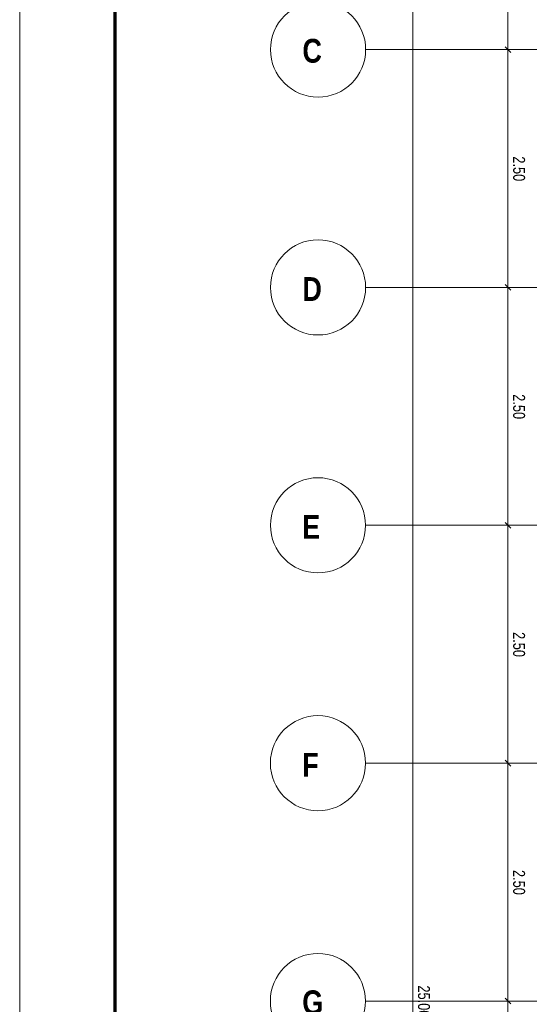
# Model space of a CAD drawing. Extents: x 229 to 926, y 37 to 878.
# Tile 60 of 194: x 229 to 336, y 415 to 622. Entities that reach past the tile are written whole.
import ezdxf
from ezdxf.lldxf.tags import DXFTag

# ---------------------------------------------------------------- set-up
doc = ezdxf.new("R2010")
doc.units = 0
doc.layers.get('0').update_dxf_attribs({"lineweight": 13})
for name, color, linetype, lineweight in [('Axen', 7, 'Continuous', 25), ('Axen-A03ENJ5PI0', 7, 'Continuous', 25), ('Maßlinien', 7, 'Continuous', 25), ('Maßlinien-A03ENJ5WI0', 7, 'Continuous', 25), ('X_BI_Geometrie', 7, 'Continuous', 13)]:
    doc.layers.add(name, color=color, linetype=linetype, lineweight=lineweight)
doc.styles.get("Standard").update_dxf_attribs({"font": 'arial.ttf'})
tags = doc.linetypes.add('ALL_S25', pattern=[0.001, 0, -0.001]).pattern_tags.tags
tags[6:7] = [DXFTag(74, 4), DXFTag(75, 0), DXFTag(340, '0'), DXFTag(46, 1.0), DXFTag(50, 0.0), DXFTag(44, 0.0), DXFTag(45, 0.0)]
tags[4:5] = [DXFTag(74, 4), DXFTag(75, 0), DXFTag(340, '0'), DXFTag(46, 1.0), DXFTag(50, 0.0), DXFTag(44, 0.0), DXFTag(45, 0.0)]
tags = doc.linetypes.add('ALL_S25-A03ENJ5XI0', pattern=[0.001, 0, -0.001]).pattern_tags.tags
tags[6:7] = [DXFTag(74, 4), DXFTag(75, 0), DXFTag(340, '0'), DXFTag(46, 1.0), DXFTag(50, 0.0), DXFTag(44, 0.0), DXFTag(45, 0.0)]
tags[4:5] = [DXFTag(74, 4), DXFTag(75, 0), DXFTag(340, '0'), DXFTag(46, 1.0), DXFTag(50, 0.0), DXFTag(44, 0.0), DXFTag(45, 0.0)]

# ---------------------------------------------------------------- blocks, each defined once
blk = doc.blocks.new('Blockreferenz-A03ENJ5HI0', base_point=(228.98, 36.58))
at = {"color": 0, "linetype": 'ByBlock', "lineweight": -2, "ltscale": 0.13}
blk.add_line((228.98, 36.58), (228.98, 876.58), dxfattribs=at)
at = {"color": 0, "linetype": 'ByBlock', "lineweight": 70, "ltscale": 0.7}
blk.add_line((248.98, 872.58), (248.98, 41.58), dxfattribs=at)
blk = doc.blocks.new('Referenz-A03ENJ5LI0', base_point=(255.73, 65.7))
at = {"layer": 'Axen', "color": 0, "linetype": 'ALL_S25', "lineweight": -2, "ltscale": 0.13}
for p, q in [((735.55, 615.35), (301.71, 615.35)), ((735.55, 615.35), (301.71, 615.35)), ((735.55, 565.35), (301.7, 565.35)), ((735.55, 515.35), (301.69, 515.35)), ((735.55, 465.35), (301.68, 465.35)), ((735.55, 415.35), (301.67, 415.35))]:
    blk.add_line(p, q, dxfattribs=at)
at = {"layer": 'Axen', "color": 0, "lineweight": -2}
for centre in [(291.71, 615.35), (291.7, 565.35), (291.69, 515.35), (291.68, 465.35), (291.67, 415.35)]:
    blk.add_circle(centre, 10, dxfattribs=at)
at = {"layer": 'Maßlinien', "color": 0, "lineweight": -2}
for p, q in [((311.63, 165.35), (311.63, 665.35)), ((331.63, 615.35), (331.63, 665.35)), ((331.63, 615.35), (330.63, 615.35)), ((332.23, 614.75), (331.03, 615.95)), ((331.63, 615.35), (332.63, 615.35)), ((331.63, 565.35), (331.63, 615.35)), ((331.63, 565.35), (330.63, 565.35)), ((332.23, 564.75), (331.03, 565.95)), ((331.63, 565.35), (332.63, 565.35)), ((331.63, 515.35), (331.63, 565.35)), ((331.63, 515.35), (330.63, 515.35)), ((332.23, 514.75), (331.03, 515.95)), ((331.63, 515.35), (332.63, 515.35)), ((331.63, 465.35), (331.63, 515.35)), ((332.23, 464.75), (331.03, 465.95)), ((331.63, 465.35), (330.63, 465.35)), ((331.63, 465.35), (332.63, 465.35)), ((331.63, 415.35), (331.63, 465.35)), ((331.63, 415.35), (330.63, 415.35)), ((332.23, 414.75), (331.03, 415.95)), ((331.63, 415.35), (332.63, 415.35)), ((331.63, 365.35), (331.63, 415.35))]:
    blk.add_line(p, q, dxfattribs=at)
at = {"layer": 'Axen', "color": 0, "lineweight": -2, "char_height": 5, "attachment_point": 1, "rotation": 359.9884}
for s, insert in [('{\\W0.99;\\fArial Narrow|b1|i0;C}', (288.42, 617.59)), ('{\\W0.99;\\fArial Narrow|b1|i0;D}', (288.41, 567.51)), ('{\\W0.98;\\fArial Narrow|b1|i0;E}', (288.4, 517.51)), ('{\\W0.98;\\fArial Narrow|b1|i0;F}', (288.39, 467.51)), ('{\\W0.99;\\fArial Narrow|b1|i0;G}', (288.38, 417.59))]:
    blk.add_mtext(s, dxfattribs=dict(at, insert=insert))
at = {"layer": 'Maßlinien', "color": 0, "lineweight": -2, "char_height": 2.5, "attachment_point": 1, "rotation": 270}
for s, insert in [('{\\W0.77;\\fArial;2.50}', (335.22, 592.9)), ('{\\W0.77;\\fArial;2.50}', (335.22, 542.9)), ('{\\W0.77;\\fArial;2.50}', (335.22, 492.9)), ('{\\W0.77;\\fArial;2.50}', (335.22, 442.9)), ('{\\W0.77;\\fArial;25.00}', (315.22, 418.64))]:
    blk.add_mtext(s, dxfattribs=dict(at, insert=insert))
blk = doc.blocks.new('Referenz-A03ENJ62I0', base_point=(255.73, 65.71))
at = {"layer": 'Axen-A03ENJ5PI0', "color": 0, "linetype": 'ALL_S25-A03ENJ5XI0', "lineweight": -2, "ltscale": 0.13}
for p, q in [((735.55, 615.35), (301.71, 615.35)), ((735.55, 565.35), (301.7, 565.35)), ((735.55, 515.35), (301.69, 515.35)), ((735.55, 465.35), (301.68, 465.35)), ((735.55, 415.35), (301.67, 415.35))]:
    blk.add_line(p, q, dxfattribs=at)
at = {"layer": 'Axen-A03ENJ5PI0', "color": 0, "lineweight": -2}
for centre in [(291.71, 615.35), (291.7, 565.35), (291.69, 515.35), (291.68, 465.35), (291.67, 415.35)]:
    blk.add_circle(centre, 10, dxfattribs=at)
at = {"layer": 'Maßlinien-A03ENJ5WI0', "color": 0, "lineweight": -2}
for p, q in [((311.63, 165.35), (311.63, 665.35)), ((331.63, 615.35), (331.63, 665.35)), ((331.63, 615.35), (330.63, 615.35)), ((332.23, 614.75), (331.03, 615.95)), ((331.63, 615.35), (332.63, 615.35)), ((331.63, 565.35), (331.63, 615.35)), ((331.63, 565.35), (330.63, 565.35)), ((332.23, 564.75), (331.03, 565.95)), ((331.63, 565.35), (332.63, 565.35)), ((331.63, 515.35), (331.63, 565.35)), ((331.63, 515.35), (330.63, 515.35)), ((332.23, 514.75), (331.03, 515.95)), ((331.63, 515.35), (332.63, 515.35)), ((331.63, 465.35), (331.63, 515.35)), ((332.23, 464.75), (331.03, 465.95)), ((331.63, 465.35), (330.63, 465.35)), ((331.63, 465.35), (332.63, 465.35)), ((331.63, 415.35), (331.63, 465.35)), ((331.63, 415.35), (330.63, 415.35)), ((332.23, 414.75), (331.03, 415.95)), ((331.63, 415.35), (332.63, 415.35)), ((331.63, 365.35), (331.63, 415.35))]:
    blk.add_line(p, q, dxfattribs=at)
at = {"layer": 'Axen-A03ENJ5PI0', "color": 0, "lineweight": -2, "char_height": 5, "attachment_point": 1, "rotation": 359.9884}
for s, insert in [('{\\W0.99;\\fArial Narrow|b1|i0;C}', (288.42, 617.59)), ('{\\W0.99;\\fArial Narrow|b1|i0;D}', (288.41, 567.51)), ('{\\W0.98;\\fArial Narrow|b1|i0;E}', (288.4, 517.51)), ('{\\W0.98;\\fArial Narrow|b1|i0;F}', (288.39, 467.51)), ('{\\W0.99;\\fArial Narrow|b1|i0;G}', (288.38, 417.59))]:
    blk.add_mtext(s, dxfattribs=dict(at, insert=insert))
at = {"layer": 'Maßlinien-A03ENJ5WI0', "color": 0, "lineweight": -2, "char_height": 2.5, "attachment_point": 1, "rotation": 270}
for s, insert in [('{\\W0.77;\\fArial;2.50}', (335.22, 592.9)), ('{\\W0.77;\\fArial;2.50}', (335.22, 542.9)), ('{\\W0.77;\\fArial;2.50}', (335.22, 492.9)), ('{\\W0.77;\\fArial;2.50}', (335.22, 442.9)), ('{\\W0.77;\\fArial;25.00}', (315.22, 418.64))]:
    blk.add_mtext(s, dxfattribs=dict(at, insert=insert))

msp = doc.modelspace()

# ---------------------------------------------------------------- block references
at = {"color": 251, "lineweight": 13, "ltscale": 0.13, "true_color": 0x606060}
for name, p in [('Referenz-A03ENJ5LI0', (255.73, 65.7)), ('Referenz-A03ENJ62I0', (255.73, 65.71))]:
    msp.add_blockref(name, p, dxfattribs=at)
at = {"layer": 'X_BI_Geometrie', "ltscale": 0.13}
msp.add_blockref('Blockreferenz-A03ENJ5HI0', (228.98, 36.58), dxfattribs=at)

doc.saveas('drawing.dxf')
